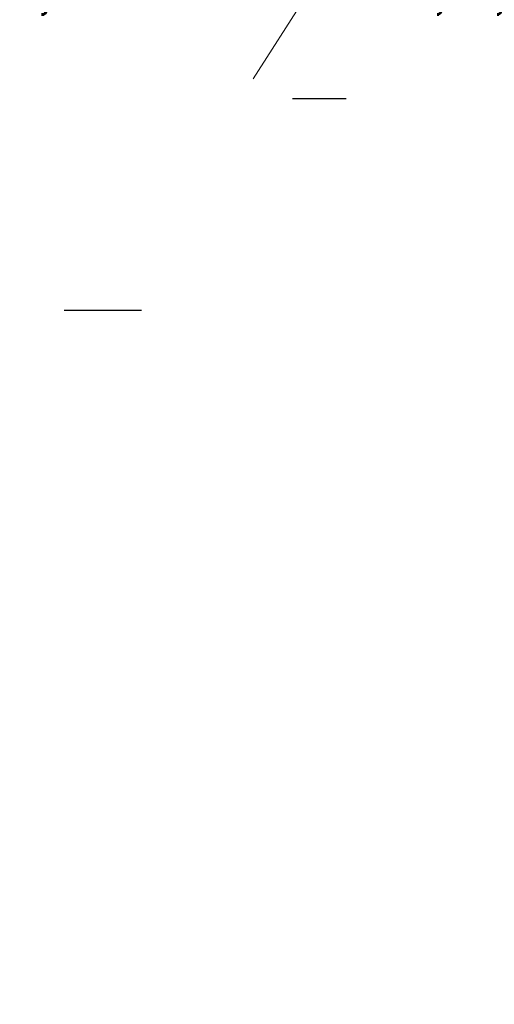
# Model space of a CAD drawing. Header units: centimetres. Extents: x -23924 to 38343, y -27758 to 22869.
# Tile 22 of 256: x -781 to -418, y -25068 to -24315. Entities that reach past the tile are written whole.
import ezdxf
from ezdxf import colors
from ezdxf.entities.mleader import LeaderData, LeaderLine
from ezdxf.math import Vec2, Vec3

# ---------------------------------------------------------------- set-up
doc = ezdxf.new("R2010")
doc.units = ezdxf.units.CM
doc.layers.add('FLUID-N1-100-DIM', color=7, linetype='Continuous')
doc.layers.add('IS-co-opis', color=7, linetype='Continuous', lineweight=20)
doc.styles.add('IS', font='simplex.shx', dxfattribs={"width": 0.7})

# ---------------------------------------------------------------- blocks, each defined once
blk = doc.blocks.new('_None')

msp = doc.modelspace()

# ---------------------------------------------------------------- linework, layer by layer
at = {"layer": 'FLUID-N1-100-DIM'}
for p, q in [((-531.38, -24375.94), (-572.38, -24375.94)), ((-687.71, -24537.76), (-746.71, -24537.76))]:
    msp.add_line(p, q, dxfattribs=at)

# ---------------------------------------------------------------- leaders
at = {"layer": 'IS-co-opis'}
ml = msp.add_multileader_mtext('Standard', dxfattribs=at)
ml.set_content('podłączenie do istniejącej kratki wentylacyjnej', color=256, style='IS')
ml.set_leader_properties(color=256, linetype='ByLayer', lineweight=-1)
ml.set_arrow_properties(name='NONE')
ml.build(insert=Vec2(0, 0))
ml.multileader.update_dxf_attribs({"text_left_attachment_type": 6, "text_right_attachment_type": 6, "dogleg_length": 0, "arrow_head_size": 0})
ctx = ml.context
ctx.base_point, ctx.char_height, ctx.arrow_head_size, ctx.plane_origin = Vec3(-913.05, -24228.15), 25, 0, Vec3(-689.48, -24113)
ctx.left_attachment, ctx.right_attachment = 6, 6
notes = []
notes.append((ctx, [(0, (1, 1, 0), (-913.05, -24228.15), (1, 0), 0, [(0, [(-997.83, -24355.68)], 0, [])])]))
ctx.mtext.insert, ctx.mtext.width, ctx.mtext.flow_direction = Vec3(-911.05, -24194.82), 251.8102, 5
ml = msp.add_multileader_mtext('Standard', dxfattribs=at)
ml.set_content('podłączenie do istniejącej kratki wentylacyjnej', color=256, style='IS')
ml.set_leader_properties(color=256, linetype='ByLayer', lineweight=-1)
ml.set_arrow_properties(name='NONE')
ml.build(insert=Vec2(0, 0))
ml.multileader.update_dxf_attribs({"text_left_attachment_type": 6, "text_right_attachment_type": 6, "dogleg_length": 0, "arrow_head_size": 0})
ctx = ml.context
ctx.base_point, ctx.char_height, ctx.arrow_head_size, ctx.plane_origin = Vec3(-517.63, -24228.15), 25, 0, Vec3(-294.06, -24113)
ctx.left_attachment, ctx.right_attachment = 6, 6
notes.append((ctx, [(0, (1, 1, 0), (-517.63, -24228.15), (1, 0), 0, [(0, [(-602.41, -24360.59)], 0, [])])]))
ctx.mtext.insert, ctx.mtext.width, ctx.mtext.flow_direction = Vec3(-515.63, -24194.82), 251.8102, 5
for ctx, leaders in notes:
    for number, flags, end, landing, length, lines in leaders:
        leader = LeaderData()
        leader.index, (leader.has_last_leader_line, leader.has_dogleg_vector, leader.attachment_direction) = number, flags
        leader.last_leader_point, leader.dogleg_vector, leader.dogleg_length = Vec3(end), Vec3(landing), length
        for number, points, colour, breaks in lines:
            line = LeaderLine()
            line.index, line.vertices, line.color, line.breaks = number, Vec3.list(points), colors.encode_raw_color(colour), breaks
            leader.lines.append(line)
        ctx.leaders.append(leader)

doc.saveas('drawing.dxf')
